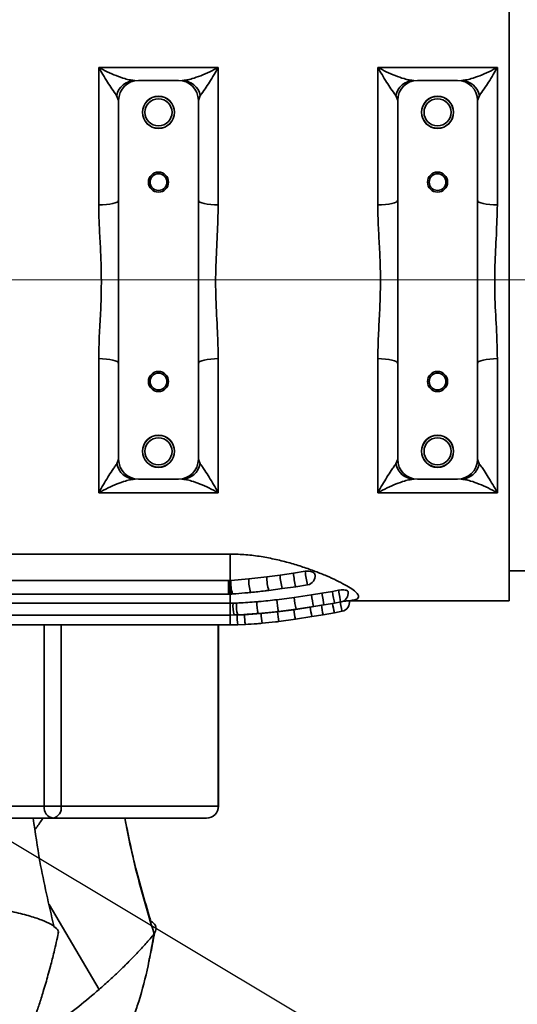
# Model space of a CAD drawing. Header units: millimetres. Extents: x 6316 to 18291, y -19059 to -9021.
# Tile 18 of 146: x 10821 to 10946, y -15990 to -15743. Entities that reach past the tile are written whole.
import ezdxf

# ---------------------------------------------------------------- set-up
doc = ezdxf.new("R2010")
doc.units = ezdxf.units.MM
doc.header["$LTSCALE"] = 10
doc.header["$PDSIZE"] = -1
doc.linetypes.add('CENTER', pattern=[50.8, 31.75, -6.35, 6.35, -6.35])
doc.layers.get('Defpoints').update_dxf_attribs({"true_color": 0x5e5e5e})
doc.layers.add('中心线层', color=1, linetype='CENTER')
doc.dimstyles.new('ISO-25', dxfattribs={"dimscale": 20, "dimtxt": 4, "dimasz": 3.05, "dimexe": 3, "dimexo": 0.625, "dimtad": 1, "dimdec": 0, "dimtxsty": 'Standard', "dimcen": 2.5, "dimclrd": 1, "dimclre": 1, "dimclrt": 4, "dimadec": 1, "dimazin": 2, "dimtfac": 1, "dimtdec": 0, "dimtmove": 0, "dimatfit": 0, "dimfxl": 1, "dimarcsym": 0})

# ---------------------------------------------------------------- blocks, each defined once
blk = doc.blocks.new('*D144')
at = {"layer": 'Defpoints', "color": 0, "linetype": 'ByBlock', "lineweight": 20, "transparency": 16777216}
for p in [(12383.33, -15287.41), (10584.24, -15808.37)]:
    blk.add_point(p, dxfattribs=at)
at = {"layer": '中心线层', "color": 1, "linetype": 'ByBlock', "lineweight": -2, "transparency": 16777216}
blk.add_line((10584.24, -15808.37), (12324.74, -15304.37), dxfattribs=at)
at = {"layer": '中心线层', "color": 1, "linetype": 'ByBlock', "lineweight": 20, "transparency": 16777216}
blk.add_solid([(12321.91, -15294.61), (12327.57, -15314.14), (12383.33, -15287.41)], dxfattribs=at)
at = {"layer": '中心线层', "color": 4, "linetype": 'ByBlock', "lineweight": 20, "transparency": 16777216, "insert": (11439.89, -15505.95), "char_height": 80, "attachment_point": 5, "rotation": 16.1496}
blk.add_mtext('R1873', dxfattribs=at)
blk = doc.blocks.new('*D145')
at = {"layer": 'Defpoints', "color": 0, "linetype": 'ByBlock', "lineweight": 20, "transparency": 16777216}
for p in [(10584.24, -15808.37), (11013.17, -16065.33)]:
    blk.add_point(p, dxfattribs=at)
at = {"layer": '中心线层', "color": 1, "linetype": 'ByBlock', "lineweight": -2, "transparency": 16777216}
for p, q in [((10584.24, -15808.37), (11013.17, -16065.33)), ((11065.49, -16096.68), (11477.26, -16343.36))]:
    blk.add_line(p, q, dxfattribs=at)
at = {"layer": '中心线层', "color": 1, "linetype": 'ByBlock', "lineweight": 20, "transparency": 16777216}
blk.add_solid([(11070.72, -16087.96), (11060.27, -16105.4), (11013.17, -16065.33)], dxfattribs=at)
at = {"layer": '中心线层', "color": 4, "linetype": 'ByBlock', "lineweight": 20, "transparency": 16777216, "insert": (11399.48, -16235.04), "char_height": 80, "attachment_point": 5, "rotation": 329.0753}
blk.add_mtext('R500', dxfattribs=at)

msp = doc.modelspace()

# ---------------------------------------------------------------- linework, layer by layer
at = {"color": 7, "linetype": 'Continuous', "lineweight": 35}
for p, q in [((10944.24, -15730.28), (10944.24, -15888.87)), ((10841.24, -15789.61), (10841.24, -15755.1)), ((10841.24, -15755.1), (10871.24, -15755.1)), ((10871.24, -15755.1), (10871.24, -15789.61)), ((10911.24, -15789.61), (10911.24, -15755.1)), ((10911.24, -15755.1), (10941.24, -15755.1)), ((10941.24, -15755.1), (10941.24, -15789.61)), ((10851.24, -15758.37), (10861.24, -15758.37)), ((10921.24, -15758.37), (10931.24, -15758.37)), ((10846.24, -15763.37), (10845.75, -15762.16)), ((10866.73, -15762.16), (10866.24, -15763.37)), ((10916.24, -15763.37), (10915.75, -15762.16)), ((10936.73, -15762.16), (10936.24, -15763.37)), ((10846.24, -15763.37), (10846.24, -15788.41)), ((10866.24, -15763.37), (10866.24, -15788.41)), ((10916.24, -15763.37), (10916.24, -15788.41)), ((10936.24, -15763.37), (10936.24, -15788.41)), ((10846.24, -15788.41), (10846.24, -15829.34)), ((10866.24, -15788.41), (10866.24, -15829.34)), ((10916.24, -15788.41), (10916.24, -15829.34)), ((10936.24, -15788.41), (10936.24, -15829.34)), ((10841.24, -15861.76), (10841.24, -15828.13)), ((10871.24, -15828.13), (10871.24, -15861.76)), ((10911.24, -15861.76), (10911.24, -15828.13)), ((10941.24, -15828.13), (10941.24, -15861.76)), ((10846.24, -15829.34), (10846.24, -15853.37)), ((10866.24, -15829.34), (10866.24, -15853.37)), ((10916.24, -15829.34), (10916.24, -15853.37)), ((10936.24, -15829.34), (10936.24, -15853.37)), ((10845.8, -15854.51), (10846.24, -15853.37)), ((10866.24, -15853.37), (10866.69, -15854.51)), ((10915.8, -15854.51), (10916.24, -15853.37)), ((10936.24, -15853.37), (10936.69, -15854.51)), ((10851.24, -15858.37), (10861.24, -15858.37)), ((10921.24, -15858.37), (10931.24, -15858.37)), ((10871.24, -15861.76), (10841.24, -15861.76)), ((10941.24, -15861.76), (10911.24, -15861.76)), ((10778.64, -15877.13), (10874.24, -15877.13)), ((10883.38, -15882.86), (10878.9, -15883.37)), ((10886.73, -15882.41), (10883.38, -15882.86)), ((10890.07, -15881.92), (10886.73, -15882.41)), ((10893.05, -15881.47), (10890.07, -15881.92)), ((10944.24, -15881.37), (10948.24, -15881.37)), ((10873.8, -15883.77), (10771.95, -15883.77)), ((10873.8, -15883.77), (10874.02, -15883.77)), ((10874.22, -15883.76), (10874.02, -15883.77)), ((10874.22, -15883.76), (10874.24, -15883.76)), ((10874.31, -15883.76), (10874.24, -15883.76)), ((10874.41, -15883.75), (10874.31, -15883.76)), ((10878.9, -15883.37), (10874.41, -15883.75)), ((10887.3, -15885.81), (10890.66, -15885.32)), ((10890.66, -15885.32), (10893.65, -15884.86)), ((10770.48, -15887.17), (10873.8, -15887.17)), ((10873.8, -15887.17), (10874.15, -15887.17)), ((10874.15, -15887.17), (10874.53, -15887.16)), ((10874.24, -15889.48), (10874.24, -15887.17)), ((10874.53, -15887.16), (10874.69, -15887.15)), ((10874.69, -15887.15), (10874.84, -15887.14)), ((10883.92, -15886.25), (10887.3, -15885.81)), ((10890.28, -15888.03), (10885.92, -15888.59)), ((10894.62, -15887.37), (10890.28, -15888.03)), ((10897.24, -15886.94), (10894.62, -15887.37)), ((10899.86, -15886.5), (10897.24, -15886.94)), ((10901.39, -15886.23), (10899.86, -15886.5)), ((10874.24, -15889.48), (10762.84, -15889.48)), ((10874.96, -15889.46), (10874.24, -15889.48)), ((10874.24, -15889.48), (10874.24, -15892.43)), ((10875.81, -15889.43), (10874.96, -15889.46)), ((10894.28, -15890.46), (10890.19, -15891.1)), ((10890.77, -15890.96), (10895.15, -15890.3)), ((10897.09, -15889.99), (10894.28, -15890.46)), ((10895.15, -15890.3), (10897.79, -15889.87)), ((10897.67, -15889.89), (10897.09, -15889.99)), ((10897.79, -15889.87), (10900.41, -15889.42)), ((10900.41, -15889.42), (10901.95, -15889.15)), ((10904.09, -15888.87), (10904.81, -15888.74)), ((10904.11, -15888.87), (10944.24, -15888.87)), ((10874.24, -15892.43), (10753.01, -15892.43)), ((10761.21, -15892.43), (10874.24, -15892.43)), ((10874.24, -15892.43), (10875.2, -15892.41)), ((10876, -15892.41), (10874.24, -15892.43)), ((10874.24, -15892.43), (10874.24, -15894.89)), ((10875.2, -15892.41), (10876.11, -15892.38)), ((10877.82, -15892.34), (10876, -15892.41)), ((10881.96, -15892.07), (10877.82, -15892.34)), ((10886.09, -15891.64), (10881.96, -15892.07)), ((10890.19, -15891.1), (10886.09, -15891.64)), ((10886.36, -15891.54), (10890.77, -15890.96)), ((10890.62, -15893.48), (10894.74, -15892.83)), ((10894.74, -15892.83), (10897.56, -15892.34)), ((10897.56, -15892.34), (10900.38, -15891.84)), ((10900.38, -15891.84), (10902.3, -15891.49)), ((10751.3, -15894.89), (10874.24, -15894.89)), ((10827.54, -15940.37), (10827.54, -15894.89)), ((10831.83, -15894.89), (10831.83, -15940.37)), ((10871.23, -15940.37), (10871.23, -15894.89)), ((10871.3, -15940.37), (10871.3, -15894.89)), ((10874.24, -15894.89), (10876.14, -15894.87)), ((10876.14, -15894.87), (10878.03, -15894.8)), ((10886.46, -15894.06), (10890.62, -15893.48)), ((10815.07, -15940.37), (10827.54, -15940.37)), ((10831.83, -15940.37), (10827.54, -15940.37)), ((10831.83, -15940.37), (10871.23, -15940.37)), ((10871.3, -15940.37), (10871.23, -15940.37)), ((10829.8, -15943.37), (10817.34, -15943.37)), ((10868.3, -15943.37), (10829.8, -15943.37)), ((10841.36, -15986.31), (10828.84, -15965.04)), ((10855.51, -15970.77), (10855.54, -15970.59)), ((10850.72, -15977.37), (10849.15, -15979)), ((10850.79, -15977.3), (10850.72, -15977.37))]:
    msp.add_line(p, q, dxfattribs=at)
at = {"color": 7, "linetype": 'Continuous', "lineweight": 35, "flags": 128}
for points in [[(10846.24, -15788.41), (10846.15, -15788.65), (10845.86, -15788.87), (10845.4, -15789.08), (10844.78, -15789.26), (10844.02, -15789.41), (10843.16, -15789.52), (10842.22, -15789.59), (10841.24, -15789.61)], [(10871.24, -15789.61), (10870.27, -15789.59), (10869.33, -15789.52), (10868.47, -15789.41), (10867.71, -15789.26), (10867.09, -15789.08), (10866.62, -15788.87), (10866.34, -15788.65), (10866.24, -15788.41)], [(10916.24, -15788.41), (10916.15, -15788.65), (10915.86, -15788.87), (10915.4, -15789.08), (10914.78, -15789.26), (10914.02, -15789.41), (10913.16, -15789.52), (10912.22, -15789.59), (10911.24, -15789.61)], [(10941.24, -15789.61), (10940.27, -15789.59), (10939.33, -15789.52), (10938.47, -15789.41), (10937.71, -15789.26), (10937.09, -15789.08), (10936.62, -15788.87), (10936.34, -15788.65), (10936.24, -15788.41)], [(10846.24, -15829.34), (10846.15, -15829.1), (10845.86, -15828.88), (10845.4, -15828.67), (10844.78, -15828.49), (10844.02, -15828.34), (10843.16, -15828.23), (10842.22, -15828.16), (10841.24, -15828.13)], [(10871.24, -15828.13), (10870.27, -15828.16), (10869.33, -15828.23), (10868.47, -15828.34), (10867.71, -15828.49), (10867.09, -15828.67), (10866.62, -15828.88), (10866.34, -15829.1), (10866.24, -15829.34)], [(10916.24, -15829.34), (10916.15, -15829.1), (10915.86, -15828.88), (10915.4, -15828.67), (10914.78, -15828.49), (10914.02, -15828.34), (10913.16, -15828.23), (10912.22, -15828.16), (10911.24, -15828.13)], [(10941.24, -15828.13), (10940.27, -15828.16), (10939.33, -15828.23), (10938.47, -15828.34), (10937.71, -15828.49), (10937.09, -15828.67), (10936.62, -15828.88), (10936.34, -15829.1), (10936.24, -15829.34)], [(10873.8, -15883.77), (10873.8, -15884.61), (10873.8, -15885.49), (10873.8, -15886.29), (10873.8, -15886.88), (10873.8, -15887.15), (10873.8, -15887.17)], [(10897.24, -15886.94), (10897.39, -15887.81), (10897.53, -15888.66), (10897.66, -15889.34), (10897.75, -15889.77), (10897.79, -15889.87)], [(10899.86, -15886.5), (10900.01, -15887.37), (10900.16, -15888.21), (10900.29, -15888.9), (10900.38, -15889.32), (10900.41, -15889.42)], [(10901.95, -15889.15), (10901.92, -15889.05), (10901.83, -15888.63), (10901.7, -15887.94), (10901.54, -15887.1), (10901.39, -15886.23)], [(10902.3, -15891.49), (10902.3, -15891.49), (10902.24, -15891.28), (10902.14, -15890.77), (10901.99, -15890.02), (10901.83, -15889.15)]]:
    msp.add_lwpolyline(points, dxfattribs=at)
at = {"color": 7, "linetype": 'Continuous', "lineweight": 35}
for centre, radius in [((10856.24, -15766.37), 4.03), ((10856.24, -15766.37), 4), ((10856.24, -15766.37), 3.4), ((10926.24, -15766.37), 4.03), ((10926.24, -15766.37), 4), ((10926.24, -15766.37), 3.4), ((10856.24, -15783.87), 2.52), ((10856.24, -15783.87), 2.1), ((10926.24, -15783.87), 2.52), ((10926.24, -15783.87), 2.1), ((10856.24, -15833.87), 2.52), ((10926.24, -15833.87), 2.52), ((10856.24, -15833.87), 2.1), ((10926.24, -15833.87), 2.1), ((10856.24, -15851.37), 4.03), ((10856.24, -15851.37), 4), ((10856.24, -15851.37), 3.4), ((10926.24, -15851.37), 4.03), ((10926.24, -15851.37), 4), ((10926.24, -15851.37), 3.4)]:
    msp.add_circle(centre, radius, dxfattribs=at)
for centre, radius, start, end in [((10850.39, -15763.1), 4.73, 91.498, 168.4794), ((10851.24, -15763.37), 5, 90, 180), ((10861.24, -15763.37), 5, 0, 90), ((10862.1, -15763.1), 4.73, 11.5206, 88.502), ((10920.39, -15763.1), 4.73, 91.498, 168.4794), ((10921.24, -15763.37), 5, 90, 180), ((10931.24, -15763.37), 5, 0, 90), ((10932.1, -15763.1), 4.73, 11.5206, 88.502), ((10851.24, -15853.37), 5, 180, 270), ((10861.24, -15853.37), 5, 270, 0), ((10921.24, -15853.37), 5, 180, 270), ((10931.24, -15853.37), 5, 270, 0), ((10850.47, -15853.62), 4.76, 190.7888, 268.5828), ((10862.02, -15853.62), 4.76, 271.4172, 349.2112), ((10920.47, -15853.62), 4.76, 190.7888, 268.5828), ((10932.02, -15853.62), 4.76, 271.4172, 349.2112), ((10896.8, -15882.46), 13.43, 181.6836, 196.3896), ((10903.63, -15881.33), 16.94, 183.6701, 195.338), ((10910.84, -15880.09), 20.84, 185.0564, 194.5338), ((10917.71, -15878.86), 24.8, 186.0362, 193.9936), ((10893.3, -15882.63), 2.25, 278.9791, 8.0783), ((10897.38, -15884.58), 23.37, 178.0066, 186.3575), ((10884.48, -15884.54), 10.29, 175.6768, 194.7555), ((10882.89, -15884.52), 8.62, 174.9184, 197.7627), ((10882.16, -15884.5), 7.78, 174.455, 199.8102), ((10889.08, -15883.62), 10.19, 178.5702, 197.9443), ((10909.87, -15886.22), 19.67, 185.256, 193.9356), ((10918.95, -15884.48), 24.5, 186.7764, 193.7433), ((10901.56, -15886.94), 2.25, 279.9092, 9.6493), ((10885.06, -15890.13), 10.13, 176.2026, 192.9933), ((10884.43, -15890.04), 8.65, 175.9709, 195.6847), ((10892.33, -15889.13), 11.46, 179.8973, 194.7952), ((10901.04, -15887.81), 15.14, 182.9644, 194.2423), ((10910.88, -15888.48), 16.72, 186.797, 195.0617), ((10914.86, -15887.66), 17.92, 187.4529, 195.1303), ((10919.21, -15886.82), 19.49, 187.8955, 194.9248), ((10901.9, -15889.27), 2.25, 280.4007, 10.5097), ((10889.41, -15892.88), 13.42, 177.9824, 188.5316), ((10888.74, -15892.64), 10.92, 178.4299, 191.3965), ((10894.36, -15891.76), 12.4, 181.4326, 192.8114), ((10900.03, -15890.73), 13.97, 183.7409, 193.7782), ((10905.52, -15889.59), 15.4, 185.6139, 194.6488), ((10830.23, -15940.7), 2.71, 173.1617, 260.9227), ((10829.2, -15940.78), 2.66, 283.2083, 8.8551), ((10868.3, -15940.37), 3, 270, 0), ((10868.27, -15940.41), 2.97, 270.6789, 0.6632)]:
    msp.add_arc(centre, radius, start, end, dxfattribs=at)
for points, knots in [([(10845.75, -15762.16), (10845.36, -15761.63), (10844.35, -15760.27), (10842.72, -15757.65), (10841.6, -15755.73), (10841.25, -15755.1), (10841.24, -15755.1)], [0, 0, 0, 0, 0.3033247, 0.7804314, 0.9980856, 1, 1, 1, 1]), ([(10841.24, -15755.1), (10841.25, -15755.1), (10841.96, -15755.49), (10843.44, -15756.25), (10845.67, -15757.22), (10847.6, -15757.89), (10849.18, -15758.29), (10849.9, -15758.35), (10850.27, -15758.37)], [0, 0, 0, 0, 0.001625, 0.214797, 0.449054, 0.687325, 0.841609, 1, 1, 1, 1]), ([(10862.22, -15758.37), (10862.58, -15758.35), (10863.3, -15758.3), (10864.87, -15757.89), (10866.81, -15757.23), (10869.04, -15756.25), (10870.53, -15755.49), (10871.24, -15755.1), (10871.24, -15755.1)], [0, 0, 0, 0, 0.156067, 0.312682, 0.548752, 0.785214, 0.998375, 1, 1, 1, 1]), ([(10871.24, -15755.1), (10871.24, -15755.1), (10870.89, -15755.73), (10869.77, -15757.65), (10868.14, -15760.27), (10867.13, -15761.63), (10866.73, -15762.16)], [0, 0, 0, 0, 0.0019144, 0.2195686, 0.6966753, 1, 1, 1, 1]), ([(10915.75, -15762.16), (10915.36, -15761.63), (10914.35, -15760.27), (10912.72, -15757.65), (10911.6, -15755.73), (10911.25, -15755.1), (10911.24, -15755.1)], [0, 0, 0, 0, 0.303325, 0.780431, 0.998086, 1, 1, 1, 1]), ([(10911.24, -15755.1), (10911.25, -15755.1), (10911.96, -15755.49), (10913.44, -15756.25), (10915.67, -15757.22), (10917.6, -15757.89), (10919.18, -15758.29), (10919.9, -15758.35), (10920.27, -15758.37)], [0, 0, 0, 0, 0.0016253, 0.2147974, 0.4490544, 0.6873254, 0.8416089, 1, 1, 1, 1]), ([(10932.22, -15758.37), (10932.58, -15758.35), (10933.3, -15758.3), (10934.87, -15757.89), (10936.81, -15757.23), (10939.04, -15756.25), (10940.53, -15755.49), (10941.24, -15755.1), (10941.24, -15755.1)], [0, 0, 0, 0, 0.156067, 0.3126818, 0.5487517, 0.7852141, 0.9983748, 1, 1, 1, 1]), ([(10941.24, -15755.1), (10941.24, -15755.1), (10940.89, -15755.73), (10939.77, -15757.65), (10938.14, -15760.27), (10937.13, -15761.63), (10936.73, -15762.16)], [0, 0, 0, 0, 0.001914, 0.219569, 0.696675, 1, 1, 1, 1]), ([(10841.24, -15828.13), (10841.28, -15826.24), (10841.36, -15822.46), (10841.74, -15816.65), (10841.93, -15810.75), (10841.9, -15804.96), (10841.63, -15799.36), (10841.33, -15794.29), (10841.27, -15791.06), (10841.24, -15789.61)], [0, 0, 0, 0, 0.149512, 0.299079, 0.451822, 0.604545, 0.744612, 0.885348, 1, 1, 1, 1]), ([(10871.24, -15789.61), (10871.17, -15792.11), (10871.03, -15797.12), (10870.55, -15804.98), (10870.55, -15813.11), (10871.06, -15820.92), (10871.19, -15825.89), (10871.24, -15828.13)], [0, 0, 0, 0, 0.19676, 0.395446, 0.607759, 0.822907, 1, 1, 1, 1]), ([(10911.24, -15828.13), (10911.28, -15826.24), (10911.36, -15822.46), (10911.74, -15816.65), (10911.93, -15810.75), (10911.9, -15804.96), (10911.63, -15799.36), (10911.33, -15794.29), (10911.27, -15791.06), (10911.24, -15789.61)], [0, 0, 0, 0, 0.1495117, 0.2990795, 0.4518219, 0.6045448, 0.7446115, 0.8853475, 1, 1, 1, 1]), ([(10941.24, -15789.61), (10941.17, -15792.11), (10941.03, -15797.12), (10940.55, -15804.98), (10940.55, -15813.11), (10941.06, -15820.92), (10941.19, -15825.89), (10941.24, -15828.13)], [0, 0, 0, 0, 0.19676, 0.395446, 0.607759, 0.822907, 1, 1, 1, 1]), ([(10841.24, -15861.76), (10841.25, -15861.76), (10841.64, -15861.06), (10842.79, -15859.06), (10844.15, -15856.86), (10845.26, -15855.23), (10845.62, -15854.75), (10845.8, -15854.51)], [0, 0, 0, 0, 0.001889, 0.240117, 0.701957, 0.849957, 1, 1, 1, 1]), ([(10866.69, -15854.51), (10866.87, -15854.75), (10867.23, -15855.22), (10868.34, -15856.86), (10869.7, -15859.06), (10870.85, -15861.06), (10871.24, -15861.76), (10871.24, -15861.76)], [0, 0, 0, 0, 0.147633, 0.298045, 0.759884, 0.998111, 1, 1, 1, 1]), ([(10911.24, -15861.76), (10911.25, -15861.76), (10911.64, -15861.06), (10912.79, -15859.06), (10914.15, -15856.86), (10915.26, -15855.23), (10915.62, -15854.75), (10915.8, -15854.51)], [0, 0, 0, 0, 0.001889, 0.240117, 0.701957, 0.849957, 1, 1, 1, 1]), ([(10936.69, -15854.51), (10936.87, -15854.75), (10937.23, -15855.22), (10938.34, -15856.86), (10939.7, -15859.06), (10940.85, -15861.06), (10941.24, -15861.76), (10941.24, -15861.76)], [0, 0, 0, 0, 0.147633, 0.298045, 0.759884, 0.998111, 1, 1, 1, 1]), ([(10850.35, -15858.37), (10850, -15858.4), (10849.3, -15858.45), (10847.76, -15858.86), (10845.86, -15859.52), (10843.59, -15860.52), (10842.04, -15861.32), (10841.25, -15861.76), (10841.24, -15861.76)], [0, 0, 0, 0, 0.1534037, 0.3073877, 0.5360738, 0.7651527, 0.9983971, 1, 1, 1, 1]), ([(10871.24, -15861.76), (10871.24, -15861.76), (10870.45, -15861.32), (10868.91, -15860.52), (10866.64, -15859.53), (10864.74, -15858.86), (10863.19, -15858.46), (10862.49, -15858.4), (10862.14, -15858.37)], [0, 0, 0, 0, 0.001603, 0.23486, 0.461787, 0.69262, 0.844171, 1, 1, 1, 1]), ([(10920.35, -15858.37), (10920, -15858.4), (10919.3, -15858.45), (10917.76, -15858.86), (10915.86, -15859.52), (10913.59, -15860.52), (10912.04, -15861.32), (10911.25, -15861.76), (10911.24, -15861.76)], [0, 0, 0, 0, 0.1534037, 0.3073877, 0.5360738, 0.7651527, 0.9983971, 1, 1, 1, 1]), ([(10941.24, -15861.76), (10941.24, -15861.76), (10940.45, -15861.32), (10938.91, -15860.52), (10936.64, -15859.53), (10934.74, -15858.86), (10933.19, -15858.46), (10932.49, -15858.4), (10932.14, -15858.37)], [0, 0, 0, 0, 0.001603, 0.2348598, 0.4617869, 0.6926204, 0.844171, 1, 1, 1, 1]), ([(10874.24, -15877.13), (10875.56, -15877.17), (10878.19, -15877.24), (10882.03, -15877.75), (10885.71, -15878.47), (10889.22, -15879.36), (10892.52, -15880.37), (10895.6, -15881.47), (10898.41, -15882.6), (10900.92, -15883.74), (10903.07, -15884.85), (10904.8, -15885.91), (10905.99, -15886.85), (10906.54, -15887.64), (10906.36, -15888.24), (10905.74, -15888.6), (10905.05, -15888.7), (10904.81, -15888.74)], [0, 0, 0, 0, 0.068521, 0.13725, 0.206159, 0.274588, 0.343822, 0.412665, 0.481825, 0.550558, 0.619575, 0.68791, 0.757963, 0.825187, 0.893678, 0.962574, 1, 1, 1, 1]), ([(10895.49, -15882.32), (10895.49, -15882.27), (10895.49, -15882.09), (10895.23, -15881.81), (10894.74, -15881.55), (10894.07, -15881.41), (10893.48, -15881.41), (10893.14, -15881.45), (10893.05, -15881.47)], [0, 0, 0, 0, 0.084558, 0.294231, 0.503912, 0.713647, 0.92342, 1, 1, 1, 1]), ([(10874.84, -15887.14), (10875.87, -15887.06), (10877.38, -15886.96), (10878.9, -15886.81), (10879.39, -15886.76)], [0, 0, 0, 0, 0.67725, 1, 1, 1, 1]), ([(10879.39, -15886.76), (10880.58, -15886.64), (10882.09, -15886.48), (10883.6, -15886.29), (10883.92, -15886.25)], [0, 0, 0, 0, 0.787367, 1, 1, 1, 1]), ([(10903.75, -15886.57), (10903.76, -15886.54), (10903.77, -15886.43), (10903.53, -15886.29), (10903.06, -15886.16), (10902.4, -15886.12), (10901.82, -15886.16), (10901.48, -15886.22), (10901.39, -15886.23)], [0, 0, 0, 0, 0.079017, 0.290446, 0.501897, 0.713438, 0.925031, 1, 1, 1, 1]), ([(10880.87, -15889.1), (10879.38, -15889.22), (10877.69, -15889.35), (10876, -15889.42), (10875.81, -15889.43)], [0, 0, 0, 0, 0.884972, 1, 1, 1, 1]), ([(10885.92, -15888.59), (10884.43, -15888.76), (10882.75, -15888.95), (10881.06, -15889.09), (10880.87, -15889.1)], [0, 0, 0, 0, 0.885748, 1, 1, 1, 1]), ([(10904.08, -15888.87), (10904.09, -15888.86), (10904.12, -15888.85), (10903.9, -15888.86), (10903.47, -15888.9), (10902.84, -15888.98), (10902.26, -15889.07), (10901.92, -15889.13), (10901.83, -15889.15)], [0, 0, 0, 0, 0.07341, 0.285108, 0.496821, 0.708632, 0.920513, 1, 1, 1, 1]), ([(10876.11, -15892.38), (10877.16, -15892.33), (10878.87, -15892.24), (10880.59, -15892.1), (10881.25, -15892.05)], [0, 0, 0, 0, 0.614077, 1, 1, 1, 1]), ([(10881.25, -15892.05), (10882.43, -15891.94), (10884.13, -15891.79), (10885.84, -15891.6), (10886.36, -15891.54)], [0, 0, 0, 0, 0.691651, 1, 1, 1, 1]), ([(10878.03, -15894.8), (10879.01, -15894.75), (10880.43, -15894.67), (10881.83, -15894.54), (10882.26, -15894.51)], [0, 0, 0, 0, 0.694826, 1, 1, 1, 1]), ([(10882.26, -15894.51), (10883.38, -15894.4), (10884.78, -15894.26), (10886.18, -15894.09), (10886.46, -15894.06)], [0, 0, 0, 0, 0.799626, 1, 1, 1, 1]), ([(10830, -15970.39), (10828.73, -15965.01), (10826.64, -15956.08), (10825.33, -15946.99), (10824.81, -15943.37)], [0, 0, 0, 0, 0.601795, 1, 1, 1, 1]), ([(10827.24, -15943.37), (10826.69, -15944.22), (10826.02, -15945.25), (10825.37, -15946.09), (10825.26, -15946.24)], [0, 0, 0, 0, 0.828478, 1, 1, 1, 1]), ([(10847.78, -15943.37), (10848.47, -15946.8), (10850.41, -15956.59), (10853.28, -15966.16), (10855.14, -15972.38)], [0, 0, 0, 0, 0.349873, 1, 1, 1, 1]), ([(10854.21, -15968.84), (10852.75, -15963.95), (10850.24, -15955.56), (10848.53, -15946.96), (10847.82, -15943.37)], [0, 0, 0, 0, 0.582798, 1, 1, 1, 1]), ([(10831.04, -15972.27), (10831.07, -15972.22), (10831.27, -15971.82), (10830.73, -15971.04), (10829.37, -15969.96), (10826.99, -15968.88), (10823.74, -15967.81), (10819.61, -15966.77), (10814.67, -15965.77), (10808.96, -15964.82), (10802.53, -15963.95), (10795.47, -15963.16), (10787.83, -15962.47), (10779.71, -15961.88), (10771.2, -15961.42), (10762.98, -15961.1), (10755.2, -15960.91), (10750.36, -15960.86), (10747.94, -15960.84)], [0, 0, 0, 0, 0.010458, 0.07826, 0.146062, 0.213864, 0.281666, 0.349468, 0.41727, 0.485072, 0.552874, 0.620675, 0.688477, 0.756278, 0.824079, 0.89188, 0.94594, 1, 1, 1, 1]), ([(10853.98, -15968.91), (10854.32, -15969.15), (10855.35, -15969.86), (10855.85, -15971.02), (10855.38, -15971.93), (10855.14, -15972.38)], [0, 0, 0, 0, 0.198707, 0.599354, 1, 1, 1, 1]), ([(10824.21, -15996.44), (10824.49, -15995.62), (10824.98, -15994.2), (10825.71, -15991.92), (10826.33, -15990.02), (10826.84, -15988.46), (10827.39, -15986.68), (10827.96, -15984.77), (10828.56, -15982.67), (10829.26, -15980.09), (10830.17, -15976.53), (10830.79, -15973.7), (10831.15, -15972.06)], [0, 0, 0, 0, 0.139757, 0.243177, 0.300754, 0.361713, 0.428407, 0.510357, 0.585753, 0.673851, 0.811646, 1, 1, 1, 1]), ([(10853.79, -15979.33), (10853.84, -15979.14), (10854.19, -15977.69), (10854.71, -15975.22), (10855.12, -15972.94), (10855.29, -15971.96)], [0, 0, 0, 0, 0.079912, 0.605904, 1, 1, 1, 1]), ([(10855.14, -15972.38), (10854.6, -15975.43), (10853.51, -15981.53), (10851.57, -15988.69), (10850.12, -15992.74), (10849.7, -15993.89)], [0, 0, 0, 0, 0.418955, 0.835541, 1, 1, 1, 1]), ([(10850.79, -15977.3), (10851.57, -15976.47), (10853.15, -15974.76), (10854.47, -15973.18), (10855.14, -15972.38)], [0, 0, 0, 0, 0.487827, 1, 1, 1, 1]), ([(10841.36, -15986.31), (10842.26, -15985.51), (10844.1, -15983.89), (10846.72, -15981.43), (10848.33, -15979.82), (10849.15, -15979)], [0, 0, 0, 0, 0.322052, 0.654661, 1, 1, 1, 1]), ([(10822.94, -15999.99), (10823.91, -15999.4), (10826.4, -15997.89), (10830.98, -15994.66), (10836.29, -15990.62), (10839.67, -15987.75), (10841.36, -15986.31)], [0, 0, 0, 0, 0.176526, 0.451015, 0.725507, 1, 1, 1, 1])]:
    msp.add_open_spline(points, degree=3, knots=knots, dxfattribs=at)
msp.add_open_spline([(10874.24, -15883.76), (10874.24, -15882.75), (10874.24, -15880.75), (10874.24, -15878.34), (10874.24, -15877.13)], degree=3, dxfattribs=at)
at = {"layer": '中心线层', "color": 1, "linetype": 'ByBlock', "lineweight": 20}
msp.add_line((10584.24, -15808.37), (11860.98, -15808.37), dxfattribs=at)
msp.add_circle((10584.24, -15808.37), 500, dxfattribs=at)

# ---------------------------------------------------------------- dimensions: what is measured, and where the dimension line sits
dim = msp.add_radius_dim(center=(10584.24, -15808.37), mpoint=(12383.33, -15287.41), dimstyle='ISO-25', dxfattribs=at)
dim.commit()
dim.dimension.update_dxf_attribs({"geometry": '*D144', "text_midpoint": (11439.89, -15505.95)})
dim = msp.add_radius_dim(center=(10584.24, -15808.37), mpoint=(11013.17, -16065.33), dimstyle='ISO-25', dxfattribs=at)
dim.commit()
dim.dimension.update_dxf_attribs({"geometry": '*D145', "text_midpoint": (11372.27, -16280.46), "dimtype": 164})

doc.saveas('drawing.dxf')
